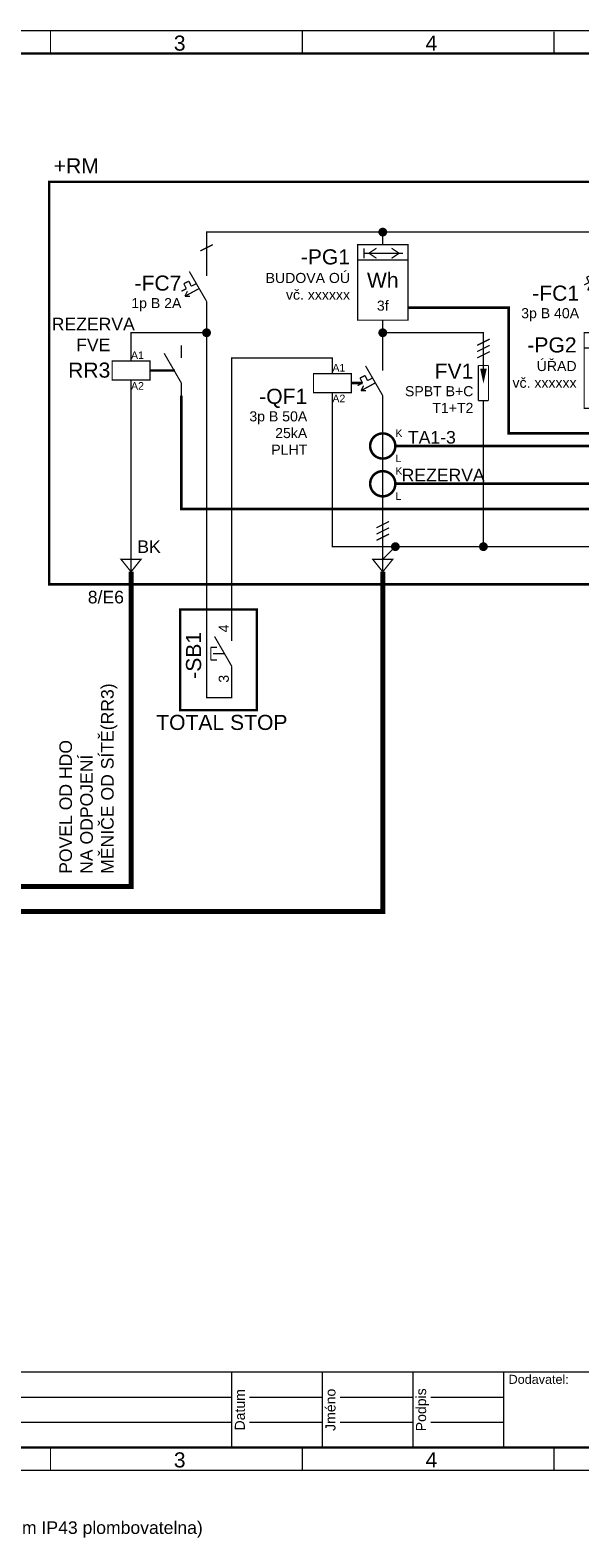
# Model space of a CAD drawing. Extents: x -12025 to 40523, y -31431 to 1348.
# Tile 2 of 3: x 8996 to 19915, y -29944 to 12. Entities that reach past the tile are written whole.
import ezdxf
from ezdxf.enums import TextEntityAlignment as Align

# ---------------------------------------------------------------- set-up
doc = ezdxf.new("R2010")
doc.units = 0
doc.header["$MEASUREMENT"] = 0
for name, pattern in [('LINE', [1.25, 0.5, -0.75]), ('LINE 1', [0.75, 0, -0.75]), ('PE', [4.625, 3, -0.75, 0.125, -0.75]), ('vodič N', [3, 1.5, -1.5])]:
    doc.linetypes.add(name, pattern=pattern)
for name, color, linetype in [('0 (Pozadí)', 254, 'Continuous'), ('Ramecek', 7, 'Continuous'), ('Zakladni', 7, 'Continuous'), ('základní', 7, 'Continuous')]:
    doc.layers.add(name, color=color, linetype=linetype)
doc.styles.add('Arial', font='txt')

# ---------------------------------------------------------------- blocks, each defined once
blk = doc.blocks.new('(2)')
at = {"color": 7, "linetype": 'Continuous', "const_width": 25}
for points in [[(18000, 0), (0, 0)], [(0, -1500), (0, 0)], [(850, -1500), (850, 0)], [(12600, -1500), (12600, 0)], [(14400, -1500), (14400, 0)], [(16200, -1500), (16200, 0)], [(18000, 0), (18000, -1500)], [(350, -500), (850, -500)], [(1200, -500), (12600, -500)], [(12950, -500), (14400, -500)], [(14750, -500), (16200, -500)], [(16550, -500), (18000, -500)], [(350, -1000), (850, -1000)], [(1200, -1000), (12600, -1000)], [(12950, -1000), (14400, -1000)], [(14750, -1000), (16200, -1000)], [(16550, -1000), (18000, -1000)], [(18000, -1500), (0, -1500)]]:
    blk.add_lwpolyline(points, dxfattribs=at)
at = {"color": 7, "linetype": 'Continuous', "style": 'Arial'}
for s, p in [('Index', (261, -750)), ('Změna', (1111, -750)), ('Datum', (12861, -750)), ('Jméno', (14661, -750)), ('Podpis', (16461, -750))]:
    blk.add_text(s, height=200, rotation=90, dxfattribs=at).set_placement(p, align=Align.CENTER)
blk = doc.blocks.new('elektroměr odběru i dodávka (1)')
at = {"color": 7, "linetype": 'Continuous', "const_width": 25}
for points in [[(-500, 750), (500, 750), (500, 445), (-500, 445)], [(-500, 445), (500, 445), (500, -750), (-500, -750)]]:
    blk.add_lwpolyline(points, close=True, dxfattribs=at)
for points in [[(-375, 680), (-375, 480)], [(-125, 680), (-275, 580)], [(175, 680), (325, 580)], [(-375, 580), (400, 580)], [(-275, 580), (-125, 480)], [(325, 580), (175, 480)]]:
    blk.add_lwpolyline(points, dxfattribs=at)
at = {"color": 7, "linetype": 'Continuous', "style": 'Arial'}
for s, height, p in [('-PG2', 300, (-650, 358)), ('ÚŘAD', 200, (-650, -11)), ('vč. xxxxxx', 200, (-650, -343))]:
    blk.add_text(s, height=height, dxfattribs=at).set_placement(p, align=Align.RIGHT)
for s, height, p in [('Wh', 300, (0, -103)), ('3f', 200, (0, -561))]:
    blk.add_text(s, height=height, dxfattribs=at).set_placement(p, align=Align.CENTER)
blk = doc.blocks.new('(3)')
at = {"color": 7, "linetype": 'Continuous', "const_width": 25}
for points in [[(0, -250), (-342, 342)], [(0, 250), (0, 500)], [(-402, 0), (-500, -50)], [(-451, 100), (-353, 150)], [(-402, 0), (-451, 100)], [(-155, 0), (-430, -150)], [(-303, 50), (-353, 150)], [(-303, 50), (-205, 100)], [(-430, -150), (-380, -50)], [(-430, -150), (-330, -150)], [(0, -250), (0, -500)]]:
    blk.add_lwpolyline(points, dxfattribs=at)
at = {"color": 7, "linetype": 'Continuous', "style": 'Arial'}
for s, height, p in [('-FC1', 300, (-600, -363)), ('3p B 40A', 200, (-600, -711))]:
    blk.add_text(s, height=height, dxfattribs=at).set_placement(p, align=Align.RIGHT)
blk = doc.blocks.new('dveře rozvaděče (1)')
at = {"color": 7, "linetype": 'PE', "ltscale": 100, "const_width": 50}
blk.add_lwpolyline([(0, 0), (29625, 0), (29625, -8000), (0, -8000)], close=True, dxfattribs=at)
at = {"color": 7, "linetype": 'Continuous', "style": 'Arial'}
blk.add_text('+RM', height=300, dxfattribs=at).set_placement((90, 168))
blk = doc.blocks.new('elektroměr odběru i dodávka (7)')
at = {"color": 7, "linetype": 'Continuous', "const_width": 25}
for points in [[(-500, 750), (500, 750), (500, 445), (-500, 445)], [(-500, 445), (500, 445), (500, -750), (-500, -750)]]:
    blk.add_lwpolyline(points, close=True, dxfattribs=at)
for points in [[(-375, 680), (-375, 480)], [(-125, 680), (-275, 580)], [(175, 680), (325, 580)], [(-375, 580), (400, 580)], [(-275, 580), (-125, 480)], [(325, 580), (175, 480)]]:
    blk.add_lwpolyline(points, dxfattribs=at)
at = {"color": 7, "linetype": 'Continuous', "style": 'Arial'}
for s, height, p in [('-PG1', 300, (-650, 358)), ('BUDOVA OÚ', 200, (-650, -11)), ('vč. xxxxxx', 200, (-650, -343))]:
    blk.add_text(s, height=height, dxfattribs=at).set_placement(p, align=Align.RIGHT)
for s, height, p in [('Wh', 300, (0, -103)), ('3f', 200, (0, -561))]:
    blk.add_text(s, height=height, dxfattribs=at).set_placement(p, align=Align.CENTER)
blk = doc.blocks.new('Kabelové zakončení (1)')
at = {"color": 7, "linetype": 'Continuous', "const_width": 25}
blk.add_lwpolyline([(-200, 0), (200, 0), (0, -250), (-200, 0)], dxfattribs=at)
at = {"layer": '0 (Pozadí)', "linetype": 'Continuous', "const_width": 25}
blk.add_lwpolyline([(0, 0), (0, -250)], dxfattribs=at)
blk = doc.blocks.new('(8)')
at = {"color": 7, "linetype": 'Continuous', "const_width": 25}
for points in [[(0, -125), (250, 0)], [(0, -250), (250, -125)], [(0, -375), (250, -250)]]:
    blk.add_lwpolyline(points, dxfattribs=at)
blk = doc.blocks.new('(15)')
at = {"color": 6, "linetype": 'LINE', "ltscale": 100, "const_width": 50}
for points in [[(250, 0, 0.414214), (0, -250)], [(500, -250, 0.414214), (250, 0)], [(0, -250, 0.414214), (250, -500)], [(250, -500, 0.414214), (500, -250)]]:
    blk.add_lwpolyline(points, format="xyb", dxfattribs=at)
at = {"color": 6, "linetype": 'Continuous', "style": 'Arial'}
for s, p in [('K', (500, -71)), ('L', (500, -571))]:
    blk.add_text(s, height=150, dxfattribs=at).set_placement(p)
blk = doc.blocks.new('Jednopólová bleskojistka')
at = {"color": 7, "linetype": 'Continuous', "const_width": 25}
for points in [[(100, 350), (-100, 350)], [(-100, -350), (-100, 350)], [(0, 275), (0, 500)], [(100, -350), (100, 350)], [(100, -350), (-100, -350)], [(0, -500), (0, -350)]]:
    blk.add_lwpolyline(points, dxfattribs=at)
blk.add_lwpolyline([(-50, 275), (0, 50), (50, 275)], close=True, dxfattribs=at)
at = {"color": 7, "linetype": 'Continuous'}
blk.add_solid([(-50, 275), (0, 50), (50, 275)], dxfattribs=at)
at = {"color": 7, "linetype": 'Continuous', "style": 'Arial'}
for s, height, p in [('FV1', 300, (-200, 87)), ('SPBT B+C', 200, (-200, -261)), ('T1+T2', 200, (-200, -593))]:
    blk.add_text(s, height=height, dxfattribs=at).set_placement(p, align=Align.RIGHT)
blk = doc.blocks.new('Spoj')
at = {"color": 7, "linetype": 'Continuous'}
for points, const_width in [([(0, 75, 0.4142136), (-75, 0)], 25), ([(-75, 0, 0.4142136), (0, -75)], 25), ([(0, 37.5, 0.4142136), (-37.5, 0)], 75), ([(-37.5, 0, 0.4142136), (0, -37.5)], 75), ([(37.5, 0, 0.4142136), (0, 37.5)], 75), ([(0, -37.5, 0.4142136), (37.5, 0)], 75), ([(75, 0, 0.4142136), (0, 75)], 25), ([(0, -75, 0.4142136), (75, 0)], 25)]:
    blk.add_lwpolyline(points, format="xyb", dxfattribs=dict(at, const_width=const_width))
blk = doc.blocks.new('(16)')
at = {"color": 7, "linetype": 'Continuous', "const_width": 25}
for points in [[(0, -250), (-342, 342)], [(0, 250), (0, 500)], [(-402, 0), (-500, -50)], [(-451, 100), (-352, 150)], [(-402, 0), (-451, 100)], [(-155, 0), (-430, -150)], [(-303, 50), (-352, 150)], [(-303, 50), (-205, 100)], [(-430, -150), (-380, -50)], [(-430, -150), (-330, -150)], [(0, -250), (0, -500)]]:
    blk.add_lwpolyline(points, dxfattribs=at)
at = {"color": 7, "linetype": 'Continuous', "style": 'Arial'}
for s, height, p in [('-QF1', 300, (-1500, -413)), ('3p B 50A', 200, (-1500, -761)), ('25kA', 200, (-1500, -1093)), ('PLHT', 200, (-1500, -1424))]:
    blk.add_text(s, height=height, dxfattribs=at).set_placement(p, align=Align.RIGHT)
blk = doc.blocks.new('Spívací kontakt')
at = {"color": 7, "linetype": 'Continuous', "const_width": 25}
for points in [[(0, 750), (0, 1000)], [(-415, 375), (-415, 625)], [(-415, 625), (-290, 625)], [(0, 250), (-342, 842)], [(-415, 375), (-290, 375)], [(-145, 500), (-375, 500)], [(0, 250), (0, 0)]]:
    blk.add_lwpolyline(points, dxfattribs=at)
at = {"color": 7, "linetype": 'Continuous', "style": 'Arial'}
for s, p in [('4', (-58, 1000)), ('3', (-58, 0))]:
    blk.add_text(s, height=200, rotation=90, dxfattribs=at).set_placement(p, align=Align.CENTER)
blk.add_text('-SB1', height=300, rotation=90, dxfattribs=at).set_placement((-608, 0))
blk = doc.blocks.new('(24)')
at = {"color": 7, "linetype": 'Continuous', "const_width": 25}
for points in [[(0, -250), (-342, 342)], [(0, 250), (0, 500)], [(-402, 0), (-500, -50)], [(-451, 100), (-352, 150)], [(-402, 0), (-451, 100)], [(-155, 0), (-430, -150)], [(-303, 50), (-352, 150)], [(-303, 50), (-205, 100)], [(-430, -150), (-380, -50)], [(-430, -150), (-330, -150)], [(0, -250), (0, -500)]]:
    blk.add_lwpolyline(points, dxfattribs=at)
at = {"color": 7, "linetype": 'Continuous', "style": 'Arial'}
for s, height, p in [('-FC7', 300, (-500, -38)), ('1p B 2A', 200, (-500, -386))]:
    blk.add_text(s, height=height, dxfattribs=at).set_placement(p, align=Align.RIGHT)
blk = doc.blocks.new('(26)')
at = {"color": 7, "linetype": 'Continuous', "const_width": 25}
blk.add_lwpolyline([(-375, 188), (375, 188), (375, -188), (-375, -188)], close=True, dxfattribs=at)
at = {"color": 7, "linetype": 'Continuous', "style": 'Arial'}
for s, p in [('A1', (0, 229)), ('A2', (0, -381))]:
    blk.add_text(s, height=150, dxfattribs=at).set_placement(p)
blk = doc.blocks.new('(27)')
at = {"color": 7, "linetype": 'Continuous', "const_width": 25}
blk.add_lwpolyline([(-375, 188), (375, 188), (375, -188), (-375, -188)], close=True, dxfattribs=at)
at = {"color": 7, "linetype": 'Continuous', "style": 'Arial'}
for s, height, p in [('A1', 150, (0, 229)), ('RR3', 300, (-1250, -142)), ('A2', 150, (0, -381))]:
    blk.add_text(s, height=height, dxfattribs=at).set_placement(p)
blk = doc.blocks.new('dveře rozvaděče (3)')
at = {"color": 7, "linetype": 'PE', "ltscale": 100, "const_width": 50}
blk.add_lwpolyline([(0, 0), (1525, 0), (1525, -2000), (0, -2000)], close=True, dxfattribs=at)
at = {"color": 7, "linetype": 'Continuous', "style": 'Arial'}
blk.add_text('TOTAL STOP', height=300, dxfattribs=at).set_placement((-475, -2392))
blk = doc.blocks.new('(28)')
at = {"color": 1, "linetype": 'Continuous', "style": 'Arial'}
blk.add_text('8/E6', height=250, dxfattribs=at).set_placement((0, -127), align=Align.CENTER)
blk = doc.blocks.new('Spívací kontakt (1)')
at = {"color": 7, "linetype": 'Continuous', "const_width": 25}
for points in [[(0, 750), (0, 1000)], [(0, 250), (-342, 842)], [(0, 250), (0, 0)]]:
    blk.add_lwpolyline(points, dxfattribs=at)
blk = doc.blocks.new('(30)')
at = {"color": 7, "linetype": 'Continuous', "const_width": 25}
blk.add_lwpolyline([(0, -125), (250, 0)], dxfattribs=at)

msp = doc.modelspace()

# ---------------------------------------------------------------- linework, layer by layer
at = {"layer": 'Ramecek', "color": 7, "linetype": 'Continuous'}
for points, const_width in [([(0, -28600), (39800, -28600), (39800, 0), (0, 0)], 25), ([(400, -28150), (39400, -28150), (39400, -450), (400, -450)], 50), ([(25900, -26650), (18400, -26650), (18400, -28150), (25900, -28150)], 25)]:
    msp.add_lwpolyline(points, close=True, dxfattribs=dict(at, const_width=const_width))
at = {"layer": 'Ramecek', "color": 7, "linetype": 'Continuous', "const_width": 25}
for points in [[(9400, -450), (9400, -6)], [(14400, -6), (14400, -450)], [(19400, -15), (19400, -460)], [(9400, -28600), (9400, -28156)], [(14400, -28156), (14400, -28600)], [(19400, -28150), (19400, -28594)]]:
    msp.add_lwpolyline(points, dxfattribs=at)
at = {"layer": 'Zakladni', "color": 7, "linetype": 'Continuous'}
for points, const_width in [([(15925, -4000), (12500, -4000), (12500, -4625)], 25), ([(20425, -4000), (16000, -4000), (16000, -4250)], 25), ([(12500, -5925), (12500, -5625)], 25), ([(12425, -6000), (11000, -6000), (11000, -6565)], 25), ([(16000, -5925), (16000, -5750)], 25), ([(16075, -6000), (18000, -6000), (18000, -6500)], 25), ([(13000, -12875), (13000, -13250), (12500, -13250), (12500, -6075)], 25), ([(16000, -6500), (16000, -6075)], 25), ([(15000, -6815), (15000, -6500), (13000, -6500), (13000, -11875)], 25), ([(16000, -10500), (16000, -7500)], 25), ([(5000, -15500), (5000, -17500), (10938, -17500), (16000, -17500), (16000, -10750)], 100), ([(7000, -15500), (7000, -17000), (11000, -17000), (11000, -10750)], 100)]:
    msp.add_lwpolyline(points, dxfattribs=dict(at, const_width=const_width))
at = {"layer": 'Zakladni', "color": 6, "linetype": 'LINE', "ltscale": 100, "const_width": 50}
for points in [[(21175, -8000), (18500, -8000), (18500, -5500), (16500, -5500)], [(12000, -7250), (12000, -9500), (34500, -9500), (34500, -10500)], [(16250, -9000), (35250, -9000), (35250, -7500)], [(16250, -8250), (32250, -8250), (32250, -7500)]]:
    msp.add_lwpolyline(points, dxfattribs=at)
at = {"layer": 'Zakladni', "color": 7, "linetype": 'LINE 1', "ltscale": 100, "const_width": 50}
for points in [[(11375, -6750), (11875, -6750)], [(15375, -7000), (15598, -7000)]]:
    msp.add_lwpolyline(points, dxfattribs=at)
at = {"layer": 'Zakladni', "color": 7, "linetype": 'vodič N', "ltscale": 100, "const_width": 25}
for points in [[(11000, -6935), (11000, -10500)], [(16175, -10250), (15000, -10250), (15000, -7185)]]:
    msp.add_lwpolyline(points, dxfattribs=at)
at = {"layer": 'Zakladni', "color": 7, "linetype": 'PE', "ltscale": 100, "const_width": 25}
for points in [[(18000, -7500), (18000, -10175)], [(17925, -10250), (16250, -10250), (16000, -10500)], [(20675, -10250), (18075, -10250)]]:
    msp.add_lwpolyline(points, dxfattribs=at)

# ---------------------------------------------------------------- block references
at = {"layer": 'Ramecek', "color": 7, "linetype": 'Continuous'}
msp.add_blockref('(2)', (400, -26650), dxfattribs=at)
at = {"layer": 'Zakladni', "color": 7, "linetype": 'Continuous'}
for name, p in [('dveře rozvaděče (1)', (9375, -3000)), ('Spoj', (16000, -4000)), ('(30)', (12375, -4250)), ('elektroměr odběru i dodávka (7)', (16000, -5000)), ('(3)', (20500, -5000)), ('(24)', (12500, -5125)), ('Spoj', (12500, -6000)), ('Spoj', (16000, -6000)), ('elektroměr odběru i dodávka (1)', (20500, -6750)), ('Spívací kontakt (1)', (12000, -7250)), ('(8)', (17875, -6125)), ('(27)', (11000, -6750)), ('(16)', (16000, -7000)), ('Jednopólová bleskojistka', (18000, -7000)), ('(26)', (15000, -7000)), ('(8)', (15875, -9750)), ('Spoj', (16250, -10250)), ('Spoj', (18000, -10250)), ('Kabelové zakončení (1)', (11000, -10500)), ('Kabelové zakončení (1)', (16000, -10500)), ('dveře rozvaděče (3)', (11975, -11500)), ('Spívací kontakt', (13000, -12875))]:
    msp.add_blockref(name, p, dxfattribs=at)
at = {"layer": 'Zakladni', "color": 6, "linetype": 'Continuous'}
for p in [(15750, -8000), (15750, -8750)]:
    msp.add_blockref('(15)', p, dxfattribs=at)
at = {"layer": 'Zakladni', "color": 1, "linetype": 'Continuous'}
msp.add_blockref('(28)', (10500, -11250), dxfattribs=at)

# ---------------------------------------------------------------- texts
at = {"layer": 'Ramecek', "color": 7, "linetype": 'Continuous', "style": 'Arial'}
for s, height, p in [('3', 300, (11850, -395)), ('4', 300, (16850, -395)), ('Dodavatel:', 179, (18500, -26884)), ('3', 300, (11850, -28545)), ('4', 300, (16850, -28545))]:
    msp.add_text(s, height=height, dxfattribs=at).set_placement(p)
at = {"layer": 'Zakladni', "color": 5, "linetype": 'Continuous', "style": 'Arial'}
for s, p in [('REZERVA', (10250, -5952)), ('FVE', (10250, -6366)), ('Z PS WB01-CYKY 4Dx6 do ER (rozvodnice 360x660x200mm IP43 plombovatelna)', (6000, -29866))]:
    msp.add_text(s, height=250, dxfattribs=at).set_placement(p, align=Align.CENTER)
at = {"layer": 'Zakladni', "color": 7, "linetype": 'Continuous', "style": 'Arial'}
msp.add_text('BK', height=250, dxfattribs=at).set_placement((11125, -10375))
at = {"layer": 'Zakladni', "color": 6, "linetype": 'Continuous', "style": 'Arial'}
for s, p in [('MĚNIČE OD SÍTĚ(RR3)', (10655, -16750)), ('POVEL OD HDO', (9827, -16750)), ('NA ODPOJENÍ ', (10241, -16750))]:
    msp.add_text(s, height=250, rotation=90, dxfattribs=at).set_placement(p)
at = {"layer": 'základní', "color": 6, "linetype": 'Continuous', "style": 'Arial'}
for s, p in [('TA1-3', (16500, -8202)), ('REZERVA', (16375, -8952))]:
    msp.add_text(s, height=250, dxfattribs=at).set_placement(p)

doc.saveas('drawing.dxf')
